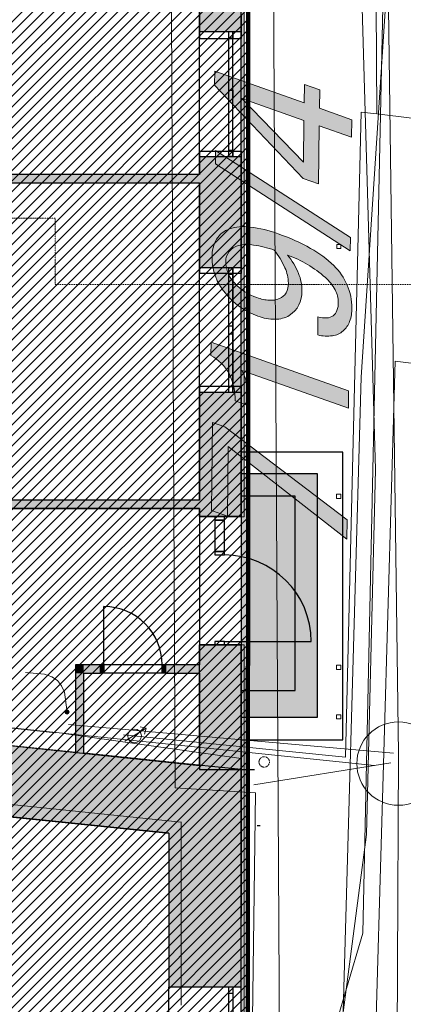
# Model space of a CAD drawing. Header units: millimetres. Extents: x -44464 to 876817, y -113448 to 101820.
# Tile 10 of 21: x -2980 to 1624, y 5115 to 16938. Entities that reach past the tile are written whole.
import ezdxf

# ---------------------------------------------------------------- set-up
doc = ezdxf.new("R2010")
doc.units = ezdxf.units.MM
doc.header["$MEASUREMENT"] = 0
doc.linetypes.add('Čerchovaná M', pattern=[4.5, 2.5, -0.85, 0.3, -0.85])
doc.linetypes.add('Čerchovaná S', pattern=[3.5, 1.5, -0.85, 0.3, -0.85])
for name, color, linetype in [('1._POHLED ZÁPADNÍ_2_2D prvky - obecné', 7, 'Continuous'), ('1._POHLED ZÁPADNÍ_2_Bourané_2D prvky - obecné', 7, 'Continuous'), ('1._POHLED ZÁPADNÍ_2_Bourané_3D prvky fasada stavajici', 7, 'Continuous'), ('1._POHLED ZÁPADNÍ_2_Bourané_Konstrukce - nenosné', 7, 'Continuous'), ('1._POHLED ZÁPADNÍ_2_Bourané_Konstrukce - nosné', 7, 'Continuous'), ('1._POHLED ZÁPADNÍ_2_Bourané_TZB - kanalizace', 7, 'Continuous'), ('1._POHLED ZÁPADNÍ_2_Bourané_Výplně - Povrchové', 7, 'Continuous'), ('1._POHLED ZÁPADNÍ_2_Bourané_Výplně – Řezové', 7, 'Continuous'), ('1._POHLED ZÁPADNÍ_2_BT_ortho', 7, 'Continuous'), ('1._POHLED ZÁPADNÍ_2_Konstrukce - nosné', 7, 'Continuous'), ('1._POHLED ZÁPADNÍ_2_Kresby a obrázky', 7, 'Continuous'), ('1._POHLED ZÁPADNÍ_2_POV', 7, 'Continuous'), ('1._POHLED ZÁPADNÍ_2_Situace - terén', 7, 'Continuous'), ('1._POHLED ZÁPADNÍ_2_TZB - elektroinstalace', 7, 'Continuous'), ('1._POHLED ZÁPADNÍ_2_TZB - kanalizace', 7, 'Continuous'), ('1._POHLED ZÁPADNÍ_2_TZB - voda', 7, 'Continuous'), ('1._POHLED ZÁPADNÍ_2_Výplně - Povrchové', 7, 'Continuous'), ('1._POHLED ZÁPADNÍ_2_Výplně – Řezové', 7, 'Continuous'), ('1._POHLED ZÁPADNÍ_2_Značky - řezy', 7, 'Continuous')]:
    doc.layers.add(name, color=color, linetype=linetype)
doc.linetypes.add('Elektřina - Elektrické vedení NN', pattern='A,0,[6,C.4 Situační výkres POV1.Shx,S=0.238095,R=0,X=0,Y=0.001199],-33,0', length=33)
doc.linetypes.add('Elektřina - Sdělovací kabely - CETIN', pattern='A,0,[7,C.4 Situační výkres POV1.Shx,S=0.238095,R=0,X=0,Y=-3.25261e-19],-33,0', length=33)
doc.linetypes.add('kanalizace - dešťová', pattern='A,0,[3,C.4 Situační výkres POV1.Shx,S=0.251701,R=0,X=-0.001714,Y=0],-33,0', length=33)
doc.linetypes.add('kanalizace - jednotná', pattern='A,0,[4,C.4 Situační výkres POV1.Shx,S=0.587302,R=0,X=-0.004,Y=0],-78,0', length=78)
doc.linetypes.add('kanalizace - splašková', pattern='A,0,[10,C.4 Situační výkres POV1.Shx,S=0.146825,R=0,X=-0.001,Y=0],-21,0', length=21)
doc.linetypes.add('vodovod - pitná voda', pattern='A,0,[2,C.4 Situační výkres POV1.Shx,S=0.238662,R=0,X=-7.14286e-05,Y=-0.0005],-33,0', length=33)

msp = doc.modelspace()

# ---------------------------------------------------------------- hatches: boundary and pattern name
at = {"layer": '1._POHLED ZÁPADNÍ_2_Bourané_Výplně - Povrchové', "linetype": 'Continuous', "lineweight": 0, "true_color": 0xfefefe}
msp.add_hatch(color=7, dxfattribs=at).paths.add_polyline_path([(-322, 8564), (593, 8564), (593, 11485), (-322, 11485)])
at = {"layer": '1._POHLED ZÁPADNÍ_2_Bourané_Výplně – Řezové', "linetype": 'Continuous', "lineweight": 0, "true_color": 0xfdfbad}
msp.add_hatch(color=51, dxfattribs=at).paths.add_polyline_path([(-322, 10972), (-822, 10972), (-822, 10970), (-322, 10970)])
at = {"layer": '1._POHLED ZÁPADNÍ_2_Bourané_Výplně – Řezové', "linetype": 'Continuous', "lineweight": 13}
for points in [[(-2212, 9090), (-2312, 9190), (-2312, 9090)], [(-2312, 9190), (-2212, 9090), (-2212, 9190)], [(-2212, 9090), (-2011, 9090), (-2011, 9190), (-2212, 9190)], [(-1231, 9090), (-822, 9090), (-822, 9190), (-1231, 9190)], [(-2312, 9090), (-2312, 8139), (-2212, 8129), (-2212, 9090)], [(-6437, 7859), (-6452, 7712), (-1192, 7169), (-1192, 7318)], [(-1192, 7318), (-1192, 7169), (-1040, 7302)], [(-1192, 7169), (-1042, 7153), (-1040, 7302)], [(-1192, 7169), (-1192, 6155), (-1042, 6155), (-1042, 7153)], [(-322, 6155), (-1192, 6155), (-1192, 5320), (-322, 5320)]]:
    msp.add_hatch(color=254, dxfattribs=at).paths.add_polyline_path(points)
at = {"layer": '1._POHLED ZÁPADNÍ_2_Kresby a obrázky', "linetype": 'Continuous', "lineweight": 20, "true_color": 0x0080c0}
h = msp.add_hatch(color=142, dxfattribs=at)
h.paths.add_polyline_path([(-639, 16318), (-641, 16153), (424, 15032), (608, 14967), (616, 15664), (1004, 15527), (1006, 15737), (618, 15874), (621, 16094), (437, 16159), (435, 15939)])
h.paths.add_polyline_path([(426, 15228), (-313, 15991), (432, 15729)], flags=0)
for points in [[(-629, 15369), (-631, 15208), (988, 14163), (990, 14324)], [(968, 12483), (-684, 13066), (-686, 12905, -0.146493), (-466, 12688, -0.125765), (-396, 12360), (-232, 12302, 0.049544), (-250, 12541, 0.075099), (-312, 12725), (966, 12274)], [(-520, 12048), (-667, 12100), (-679, 11044), (-487, 10976), (-477, 11812), (948, 10699), (950, 10934)]]:
    msp.add_hatch(color=142, dxfattribs=at).paths.add_polyline_path(points)
h = msp.add_hatch(color=142, dxfattribs=at)
h.paths.add_polyline_path([(-672, 14085, 0.175825), (-514, 13657, 0.13761), (-121, 13378, 0.09035), (87, 13340, 0.129033), (256, 13386, 0.261953), (408, 13678, 0.098003), (366, 13892, 0.071499), (235, 14112, -0.091462), (689, 13842, -0.083868), (806, 13693, -0.123393), (844, 13544, -0.0897), (828, 13445, -0.145212), (782, 13383, -0.136606), (706, 13357, -0.079778), (600, 13368), (598, 13152, 0.092836), (774, 13142, 0.143363), (902, 13200, 0.120369), (980, 13314, 0.089298), (1008, 13473, 0.200935), (790, 13985, 0.067888), (512, 14192, 0.04475), (123, 14366, 0.059579), (-215, 14448, 0.113995), (-464, 14425, 0.169064), (-618, 14303, 0.134897)])
h.paths.add_polyline_path([(-402, 13776, -0.188356), (-508, 14032, -0.337), (-356, 14226, -0.096629), (-173, 14232, -0.04966), (75, 14171, -0.061886), (203, 13959, -0.104119), (245, 13773, -0.129212), (217, 13657, -0.160141), (137, 13588, -0.114051), (17, 13568, -0.073844), (-132, 13600, -0.125193)], flags=0)
at = {"layer": '1._POHLED ZÁPADNÍ_2_POV', "linetype": 'Continuous', "lineweight": 20, "true_color": 0xffaaaa}
h = msp.add_hatch(dxfattribs=at)
h.set_pattern_fill('Izolace___tvárnice_0002', color=21, style=0, pattern_type=2)
h.set_pattern_definition([(45, (-7e-12, 0), (-63.6396, 63.6396), [])])
h.paths.add_polyline_path([(-10906, 18690), (-10971, 9084), (-20311, 10010), (-20482, 120), (-242, 270), (-238, 17796)])
at = {"layer": '1._POHLED ZÁPADNÍ_2_POV', "linetype": 'Continuous', "lineweight": 20, "true_color": 0xff6600}
msp.add_hatch(color=30, dxfattribs=at).paths.add_polyline_path([(-2437, 8624), (-2435, 8615), (-2430, 8607), (-2422, 8601), (-2412, 8599), (-2403, 8601), (-2395, 8607), (-2389, 8615), (-2387, 8624), (-2389, 8634), (-2395, 8642), (-2403, 8647), (-2412, 8649), (-2422, 8647), (-2430, 8642), (-2435, 8634)])
at = {"layer": '1._POHLED ZÁPADNÍ_2_Výplně - Povrchové', "linetype": 'Continuous', "lineweight": 0, "true_color": 0xfefefe}
msp.add_hatch(color=7, dxfattribs=at).paths.add_polyline_path([(-322, 8882), (327, 8882), (327, 11215), (-322, 11215)])
at = {"layer": '1._POHLED ZÁPADNÍ_2_Výplně – Řezové', "linetype": 'Continuous', "lineweight": 0, "true_color": 0xffffff}
for points in [[(-284, 17970), (-322, 17970), (-322, 10970), (-284, 10970)], [(-322, 9430), (-322, 312), (-284, 312), (-284, 9430)], [(-2011, 9190), (-2011, 9090), (-1971, 9090), (-1971, 9190)], [(-1231, 9090), (-1231, 9190), (-1271, 9190), (-1271, 9090)]]:
    msp.add_hatch(color=7, dxfattribs=at).paths.add_polyline_path(points)
at = {"layer": '1._POHLED ZÁPADNÍ_2_Výplně – Řezové', "linetype": 'Continuous', "lineweight": 13}
for points in [[(-322, 17397), (-822, 17397), (-822, 16790), (-322, 16790)], [(-822, 13960), (-322, 13960), (-322, 15290), (-822, 15290)], [(-3816, 14980), (-822, 14980), (-822, 15080), (-3816, 15080)], [(-322, 12460), (-822, 12460), (-822, 10972), (-322, 10972)], [(-4384, 11070), (-822, 11070), (-822, 11170), (-4384, 11170)], [(-822, 7934), (-322, 7934), (-322, 9430), (-822, 9430)], [(-6365, 8557), (-6437, 7859), (-1192, 7318), (-1192, 8023)], [(-1192, 8023), (-1192, 7318), (-1040, 7302), (-322, 7934)], [(-322, 7228), (-322, 7934), (-1040, 7302)], [(-1040, 7302), (-1042, 7153), (-322, 7079), (-322, 7228)], [(-1042, 6155), (-322, 6155), (-322, 7079), (-1042, 7153)]]:
    msp.add_hatch(color=254, dxfattribs=at).paths.add_polyline_path(points)

# ---------------------------------------------------------------- linework, layer by layer
at = {"layer": '1._POHLED ZÁPADNÍ_2_2D prvky - obecné', "color": 7, "linetype": 'Continuous', "lineweight": 25}
for p, q in [((-5844, 8513), (-822, 7982)), ((-1042, 7302), (-1040, 7302)), ((-1042, 7302), (-1042, 7302))]:
    msp.add_line(p, q, dxfattribs=at)
at = {"layer": '1._POHLED ZÁPADNÍ_2_2D prvky - obecné', "color": 7, "linetype": 'Continuous', "lineweight": 13}
for p in [(-6437, 7859), (-1042, 5105)]:
    msp.add_line(p, (-1042, 7302), dxfattribs=at)
at = {"layer": '1._POHLED ZÁPADNÍ_2_Bourané_2D prvky - obecné', "color": 7, "linetype": 'Continuous', "lineweight": 25}
msp.add_line((-1192, 7169), (-6452, 7712), dxfattribs=at)
at = {"layer": '1._POHLED ZÁPADNÍ_2_Bourané_2D prvky - obecné', "color": 7, "linetype": 'Continuous', "lineweight": 13}
msp.add_line((-1192, 1200), (-1192, 5255), dxfattribs=at)
at = {"layer": '1._POHLED ZÁPADNÍ_2_Bourané_3D prvky fasada stavajici', "color": 8, "linetype": 'Čerchovaná M', "lineweight": 13, "flags": 128}
msp.add_lwpolyline([(17, 8021, -1), (-108, 8029, -1)], format="xyb", close=True, dxfattribs=at)
at = {"layer": '1._POHLED ZÁPADNÍ_2_Bourané_Konstrukce - nenosné', "color": 1, "linetype": 'Continuous', "lineweight": 20, "flags": 128}
for points in [[(825, 14189), (875, 14189), (875, 14239), (825, 14239)], [(823, 11190), (873, 11190), (873, 11240), (823, 11240)], [(823, 9135), (873, 9135), (873, 9185), (823, 9185)], [(823, 8542), (873, 8542), (873, 8592), (823, 8592)]]:
    msp.add_lwpolyline(points, close=True, dxfattribs=at)
at = {"layer": '1._POHLED ZÁPADNÍ_2_Bourané_Konstrukce - nenosné', "color": 7, "linetype": 'Continuous', "lineweight": 25, "flags": 128}
for points in [[(-322, 8289), (897, 8289), (897, 11743), (-322, 11743)], [(-322, 8564), (593, 8564), (593, 11485), (-322, 11485)], [(-322, 8882), (327, 8882), (327, 11215), (-322, 11215)]]:
    msp.add_lwpolyline(points, close=True, dxfattribs=at)
at = {"layer": '1._POHLED ZÁPADNÍ_2_Bourané_Konstrukce - nenosné', "color": 7, "linetype": 'Continuous', "lineweight": 13, "flags": 128}
msp.add_lwpolyline([(-322, 8564), (593, 8564), (593, 11485), (-322, 11485)], close=True, dxfattribs=at)
at = {"layer": '1._POHLED ZÁPADNÍ_2_Bourané_Konstrukce - nosné', "color": 7, "linetype": 'Continuous', "lineweight": 25}
for p, q in [((-822, 15290), (-822, 16790)), ((-472, 16790), (-822, 16790)), ((-422, 16790), (-472, 16790)), ((-422, 16790), (-472, 16790)), ((-472, 16715), (-472, 16790)), ((-422, 16790), (-422, 16715)), ((-322, 16790), (-422, 16790)), ((-422, 15297), (-422, 16790)), ((-322, 15290), (-322, 16790)), ((-422, 16715), (-472, 16715)), ((-472, 15297), (-472, 16715)), ((-472, 16040), (-472, 16090)), ((-472, 16090), (-422, 16090)), ((-422, 16090), (-422, 16040)), ((-472, 15990), (-472, 16040)), ((-472, 15365), (-472, 15990)), ((-422, 16040), (-422, 15990)), ((-472, 15290), (-822, 15290)), ((-472, 15290), (-472, 15365)), ((-472, 15365), (-422, 15365)), ((-422, 15290), (-472, 15290)), ((-422, 15290), (-472, 15290)), ((-422, 15365), (-422, 15290)), ((-322, 15290), (-422, 15290)), ((-822, 12460), (-822, 13960)), ((-472, 13960), (-822, 13960)), ((-472, 13885), (-472, 13960)), ((-422, 13960), (-472, 13960)), ((-422, 13960), (-472, 13960)), ((-422, 13960), (-422, 13885)), ((-322, 13960), (-422, 13960)), ((-422, 12460), (-422, 13954)), ((-322, 12460), (-322, 13960)), ((-422, 13885), (-472, 13885)), ((-472, 13260), (-472, 13885)), ((-472, 12460), (-472, 13879)), ((-422, 13885), (-422, 13260)), ((-472, 13210), (-472, 13260)), ((-472, 13260), (-422, 13260)), ((-422, 13260), (-422, 13210)), ((-472, 13160), (-472, 13210)), ((-422, 13160), (-472, 13160)), ((-472, 12535), (-472, 13160)), ((-422, 13210), (-422, 13160)), ((-422, 13160), (-422, 12535)), ((-472, 12460), (-472, 12535)), ((-472, 12535), (-422, 12535)), ((-422, 12535), (-422, 12460)), ((-472, 12460), (-822, 12460)), ((-422, 12460), (-472, 12460)), ((-422, 12460), (-472, 12460)), ((-322, 12460), (-422, 12460)), ((-822, 10970), (-822, 9430)), ((-637, 10970), (-822, 10970)), ((-637, 10970), (-637, 10930)), ((-522, 10970), (-637, 10970)), ((-522, 10970), (-637, 10970)), ((-522, 10970), (-637, 10970)), ((-637, 10930), (-522, 10930)), ((-522, 10930), (-522, 10970)), ((-322, 10970), (-522, 10970)), ((-322, 10970), (-322, 9430)), ((-637, 10550), (-637, 10510)), ((-522, 10550), (-637, 10550)), ((-522, 10510), (-522, 10550)), ((-637, 10510), (-522, 10510)), ((-1971, 9190), (-1971, 9890)), ((-522, 9470), (-637, 9470)), ((-637, 9470), (-637, 9430)), ((-522, 9430), (-522, 9470)), ((-522, 9470), (518, 9470)), ((-637, 9430), (-822, 9430)), ((-637, 9430), (-522, 9430)), ((-522, 9430), (-637, 9430)), ((-522, 9430), (-637, 9430)), ((-322, 9430), (-522, 9430)), ((-1231, 9190), (-2011, 9190)), ((-2011, 9090), (-2011, 9190)), ((-2011, 9190), (-1971, 9190)), ((-2011, 9090), (-2011, 9190)), ((-2011, 9090), (-2011, 9190)), ((-2011, 9090), (-2011, 9190)), ((-1971, 9190), (-1971, 9090)), ((-1271, 9090), (-1271, 9190)), ((-1271, 9190), (-1231, 9190)), ((-1231, 9090), (-1231, 9190)), ((-1231, 9190), (-1231, 9090)), ((-1231, 9090), (-1231, 9190)), ((-1231, 9090), (-1231, 9190)), ((-1231, 9090), (-2011, 9090)), ((-1971, 9090), (-2011, 9090)), ((-1231, 9090), (-1271, 9090)), ((-1192, 4150), (-1192, 5320)), ((-472, 5320), (-1192, 5320)), ((-472, 5245), (-472, 5320)), ((-422, 5320), (-472, 5320)), ((-422, 5320), (-472, 5320)), ((-422, 5245), (-472, 5245)), ((-472, 4785), (-472, 5245)), ((-422, 5320), (-422, 5245)), ((-322, 5320), (-422, 5320)), ((-422, 5245), (-422, 4785)), ((-322, 4150), (-322, 5320))]:
    msp.add_line(p, q, dxfattribs=at)
at = {"layer": '1._POHLED ZÁPADNÍ_2_Bourané_Konstrukce - nosné', "color": 92, "linetype": 'Continuous', "lineweight": 100, "true_color": 0x00d700, "flags": 128}
msp.add_lwpolyline([(-26678, 248), (-243, 418), (-239, 17943), (-10989, 18827)], dxfattribs=at)
at = {"layer": '1._POHLED ZÁPADNÍ_2_Bourané_Konstrukce - nosné', "color": 7, "linetype": 'Continuous', "lineweight": 25, "flags": 128}
for points in [[(-822, 17397), (-822, 16790)], [(-322, 16790), (-322, 16989)], [(-321, 16989), (-321, 16710)], [(-822, 16790), (-822, 16709)], [(-322, 16709), (-322, 16790)], [(-322, 16709), (-822, 16709)], [(-822, 15359), (-822, 15290)], [(-822, 15359), (-322, 15359)], [(-822, 15290), (-822, 15080)], [(-322, 15360), (-322, 13889)], [(-322, 15290), (-322, 15359)], [(-322, 13960), (-322, 15290)], [(-822, 14980), (-822, 13960)], [(-822, 13960), (-822, 13889)], [(-322, 13889), (-322, 13960)], [(-322, 13889), (-822, 13889)], [(-822, 12539), (-822, 12460)], [(-822, 12539), (-322, 12539)], [(-322, 12460), (-322, 12539)], [(-322, 12539), (-322, 10972)], [(-822, 12460), (-822, 11170)], [(-322, 10972), (-322, 12460)], [(-822, 11170), (-4384, 11170)], [(-4384, 11070), (-822, 11070)], [(-822, 11070), (-822, 10972)], [(-822, 10972), (-822, 10970)], [(-322, 10970), (-822, 10970)], [(-322, 10970), (-322, 10972)], [(-822, 9432), (-322, 9432)], [(-822, 9430), (-822, 9190)], [(-322, 9432), (-322, 7934)], [(-322, 7934), (-322, 9430)], [(-2312, 9190), (-2312, 9090)], [(-2011, 9190), (-2312, 9190)], [(-822, 9190), (-1231, 9190)], [(-2312, 9090), (-2312, 8139)], [(-2212, 9090), (-2011, 9090)], [(-2212, 8129), (-2212, 9090)], [(-1231, 9090), (-822, 9090)], [(-822, 9090), (-822, 7934)], [(-2312, 8139), (-6365, 8557)], [(-1192, 8023), (-2212, 8129)], [(-322, 7934), (-1192, 8023)], [(-822, 7934), (-322, 7934)], [(-322, 6155), (-322, 7934)], [(-322, 7934), (-322, 6155)], [(-322, 7934), (-162, 7934)], [(-6452, 7712), (-1192, 7169)], [(-92, 7256), (-129, 7256)], [(-92, 7256), (-129, 7256)], [(-1192, 7169), (-1192, 6155)], [(-1192, 7153), (-1192, 5320)], [(-322, 5320), (-322, 6155)], [(-322, 5320), (-1192, 5320)]]:
    msp.add_lwpolyline(points, dxfattribs=at)
at = {"layer": '1._POHLED ZÁPADNÍ_2_Bourané_Konstrukce - nosné', "color": 7, "linetype": 'Continuous', "lineweight": 13, "flags": 128}
for points in [[(-422, 16790), (-472, 16790), (-472, 16715), (-422, 16715)], [(-422, 15372), (-472, 15372), (-472, 15297), (-422, 15297)], [(-422, 13954), (-472, 13954), (-472, 13879), (-422, 13879)], [(-422, 12535), (-472, 12535), (-472, 12460), (-422, 12460)]]:
    msp.add_lwpolyline(points, close=True, dxfattribs=at)
at = {"layer": '1._POHLED ZÁPADNÍ_2_Bourané_Konstrukce - nosné', "color": 7, "linetype": 'Continuous', "lineweight": 25, "flags": 128}
msp.add_lwpolyline([(-637, 10930), (-637, 10550), (-522, 10550), (-522, 10930)], close=True, dxfattribs=at)
at = {"layer": '1._POHLED ZÁPADNÍ_2_Bourané_Konstrukce - nosné', "color": 7, "linetype": 'Continuous', "lineweight": 25}
for centre, radius in [((-522, 9470), 1040), ((-1971, 9190), 700)]:
    msp.add_arc(centre, radius, 0, 90, dxfattribs=at)
at = {"layer": '1._POHLED ZÁPADNÍ_2_Bourané_TZB - kanalizace', "color": 8, "linetype": 'kanalizace - dešťová', "lineweight": 20}
msp.add_line((-9071, 9049), (1280, 7984), dxfattribs=at)
at = {"layer": '1._POHLED ZÁPADNÍ_2_Bourané_TZB - kanalizace', "color": 8, "linetype": 'kanalizace - dešťová', "lineweight": 20, "flags": 128}
msp.add_lwpolyline([(-170, 7750), (1476, 8015)], dxfattribs=at)
at = {"layer": '1._POHLED ZÁPADNÍ_2_BT_ortho', "color": 142, "linetype": 'Continuous', "lineweight": 20, "true_color": 0x0080c0, "flags": 128}
for points in [[(-184, 31159), (543, 25364), (1389, 17653), (1137, 5967), (-234, 1319)], [(-234, 1319), (-149, 7655), (-1115, 7714), (-1163, 17864)]]:
    msp.add_lwpolyline(points, dxfattribs=at)
for points in [[(621, 16094), (618, 15874), (1006, 15737), (1004, 15527), (616, 15664), (608, 14967), (424, 15032), (-641, 16153), (-639, 16318), (435, 15939), (437, 16159)], [(432, 15729), (-313, 15991), (426, 15228)], [(-629, 15369), (990, 14324), (988, 14163), (-631, 15208)], [(-520, 12048), (950, 10934), (948, 10699), (-477, 11812), (-487, 10976), (-679, 11044), (-667, 12100)]]:
    msp.add_lwpolyline(points, close=True, dxfattribs=at)
for points in [[(235, 14112, -0.071499), (366, 13892, -0.098003), (408, 13678, -0.261953), (256, 13386, -0.129033), (87, 13340, -0.09035), (-121, 13378, -0.13761), (-514, 13657, -0.175825), (-672, 14085, -0.134897), (-618, 14303, -0.169064), (-464, 14425, -0.113995), (-215, 14448, -0.059579), (123, 14366, -0.04475), (512, 14192, -0.067888), (790, 13985, -0.200935), (1008, 13473, -0.089298), (980, 13314, -0.120369), (902, 13200, -0.143363), (774, 13142, -0.092836), (598, 13152), (600, 13368, 0.079778), (706, 13357, 0.136606), (782, 13383, 0.145212), (828, 13445, 0.0897), (844, 13544, 0.123393), (806, 13693, 0.083868), (689, 13842, 0.091462)], [(75, 14171, 0.04966), (-173, 14232, 0.096629), (-356, 14226, 0.337), (-508, 14032, 0.188356), (-402, 13776, 0.125193), (-132, 13600, 0.073844), (17, 13568, 0.114051), (137, 13588, 0.160141), (217, 13657, 0.129212), (245, 13773, 0.104119), (203, 13959, 0.061886)], [(968, 12483), (966, 12274), (-312, 12725, -0.075099), (-250, 12541, -0.049544), (-232, 12302), (-396, 12360, 0.125765), (-466, 12688, 0.146493), (-686, 12905), (-684, 13066)]]:
    msp.add_lwpolyline(points, format="xyb", close=True, dxfattribs=at)
at = {"layer": '1._POHLED ZÁPADNÍ_2_Konstrukce - nosné', "color": 7, "linetype": 'Continuous', "lineweight": 25}
for p, q in [((-322, 16790), (-321, 17970)), ((-822, 16790), (-822, 17397)), ((-472, 16790), (-822, 16790)), ((-422, 16790), (-472, 16790)), ((-322, 16790), (-422, 16790)), ((-822, 15080), (-822, 15293)), ((-472, 15290), (-822, 15290)), ((-422, 15290), (-472, 15290)), ((-322, 15290), (-422, 15290)), ((-322, 13960), (-322, 15290)), ((-822, 13963), (-822, 14980)), ((-472, 13960), (-822, 13960)), ((-422, 13960), (-472, 13960)), ((-322, 13960), (-422, 13960)), ((-822, 11170), (-822, 12500)), ((-472, 12460), (-822, 12460)), ((-422, 12460), (-472, 12460)), ((-322, 12460), (-422, 12460)), ((-322, 10972), (-322, 12460)), ((-822, 11170), (-5849, 11170)), ((-822, 11070), (-5849, 11070)), ((-822, 10972), (-822, 11070)), ((-637, 10972), (-822, 10972)), ((-522, 10972), (-637, 10972)), ((-322, 10972), (-522, 10972)), ((-822, 7982), (-822, 9432)), ((-637, 9430), (-822, 9430)), ((-522, 9430), (-637, 9430)), ((-322, 9430), (-522, 9430)), ((-322, 6155), (-322, 9432))]:
    msp.add_line(p, q, dxfattribs=at)
at = {"layer": '1._POHLED ZÁPADNÍ_2_Konstrukce - nosné', "color": 7, "linetype": 'Continuous', "lineweight": 25, "flags": 128}
for points in [[(-822, 15080), (-3816, 15080)], [(-3816, 14980), (-822, 14980)]]:
    msp.add_lwpolyline(points, dxfattribs=at)
at = {"layer": '1._POHLED ZÁPADNÍ_2_POV', "color": 7, "linetype": 'Continuous', "lineweight": 35, "flags": 128}
msp.add_lwpolyline([(-10906, 18690), (-238, 17796), (-242, 270), (-20482, 120), (-20311, 10010), (-10971, 9084)], close=True, dxfattribs=at)
at = {"layer": '1._POHLED ZÁPADNÍ_2_POV', "color": 5, "linetype": 'kanalizace - splašková', "lineweight": 25, "flags": 128}
msp.add_lwpolyline([(-18456, 9983), (-18357, 12521), (-9909, 11619), (-9680, 11335), (-9816, 9408), (-9591, 9130), (-2551, 8378)], dxfattribs=at)
at = {"layer": '1._POHLED ZÁPADNÍ_2_POV', "color": 30, "linetype": 'Continuous', "lineweight": 20, "true_color": 0xff6600, "flags": 128}
msp.add_lwpolyline([(-2413, 8649), (-2442, 8862), (-2477, 8940), (-2527, 9001), (-2595, 9046), (-2681, 9077), (-2912, 9100)], dxfattribs=at)
at = {"layer": '1._POHLED ZÁPADNÍ_2_POV', "color": 8, "linetype": 'kanalizace - splašková', "lineweight": 13, "flags": 128}
msp.add_lwpolyline([(-2449, 8367), (-322, 8068)], dxfattribs=at)
at = {"layer": '1._POHLED ZÁPADNÍ_2_POV', "color": 30, "linetype": 'Continuous', "lineweight": 20, "true_color": 0xff6600}
msp.add_circle((-2412, 8624), 25, dxfattribs=at)
at = {"layer": '1._POHLED ZÁPADNÍ_2_Situace - terén', "color": 8, "linetype": 'Continuous', "lineweight": 13, "flags": 128}
for points in [[(-284, 17970), (-284, 10970), (-322, 10970), (-322, 17970)], [(-322, 9430), (-284, 9430), (-284, 312), (-322, 312)]]:
    msp.add_lwpolyline(points, close=True, dxfattribs=at)
at = {"layer": '1._POHLED ZÁPADNÍ_2_TZB - elektroinstalace', "color": 8, "linetype": 'Elektřina - Elektrické vedení NN', "lineweight": 20, "flags": 128}
for points in [[(-845, 33295), (901, 26571), (-7206, 26363), (-7202, 26164), (-7197, 25964), (965, 26174), (1477, 18146), (1119, 12646), (865, 3760), (10, -13), (-2641, 90), (-16215, -64), (-16356, 222)], [(19566, 14168), (15723, 13894), (11396, 13485), (2674, 12694), (1525, 12836), (1263, 3710), (327, -425), (-2647, -310), (-16616, -468), (-16613, 191)]]:
    msp.add_lwpolyline(points, dxfattribs=at)
at = {"layer": '1._POHLED ZÁPADNÍ_2_TZB - elektroinstalace', "color": 8, "linetype": 'Elektřina - Sdělovací kabely - CETIN', "lineweight": 20, "flags": 128}
for points in [[(-10402, -198), (168, -319), (61, 18128), (-86, 29288), (-285, 31478), (-928, 33295)], [(-16371, -941), (-10437, -919), (-474, -674), (-66, -303), (268, 166), (1183, 7154), (1292, 11537), (1103, 18053), (677, 26395)]]:
    msp.add_lwpolyline(points, dxfattribs=at)
at = {"layer": '1._POHLED ZÁPADNÍ_2_TZB - kanalizace', "color": 8, "linetype": 'kanalizace - jednotná', "lineweight": 20, "flags": 128}
for points in [[(-486, 33295), (1301, 27844), (1567, 8117)], [(1567, 8117), (1520, -2095)]]:
    msp.add_lwpolyline(points, dxfattribs=at)
at = {"layer": '1._POHLED ZÁPADNÍ_2_TZB - kanalizace', "color": 8, "linetype": 'kanalizace - splašková', "lineweight": 20, "flags": 128}
msp.add_lwpolyline([(-2394, 8475), (1506, 8132)], dxfattribs=at)
at = {"layer": '1._POHLED ZÁPADNÍ_2_TZB - kanalizace', "color": 8, "linetype": 'Continuous', "lineweight": 20}
msp.add_circle((1566, 8005), 500, dxfattribs=at)
at = {"layer": '1._POHLED ZÁPADNÍ_2_TZB - voda', "color": 8, "linetype": 'Continuous', "lineweight": 20}
msp.add_line((-1719, 8273), (-1464, 8429), dxfattribs=at)
at = {"layer": '1._POHLED ZÁPADNÍ_2_TZB - voda', "color": 8, "linetype": 'Continuous', "lineweight": 13}
for q in [(-1533, 8445), (-1481, 8360)]:
    msp.add_line((-1464, 8429), q, dxfattribs=at)
at = {"layer": '1._POHLED ZÁPADNÍ_2_TZB - voda', "color": 8, "linetype": 'vodovod - pitná voda', "lineweight": 20, "flags": 128}
for points in [[(3252, 15578), (1727, 15756), (1306, 15806), (1246, 25589), (396, 29157), (-941, 33295)], [(1306, 15806), (1120, 15828), (929, 8083), (-1734, 8350)]]:
    msp.add_lwpolyline(points, dxfattribs=at)
at = {"layer": '1._POHLED ZÁPADNÍ_2_TZB - voda', "color": 8, "linetype": 'Continuous', "lineweight": 20}
msp.add_circle((-1602, 8337), 82.1, dxfattribs=at)
at = {"layer": '1._POHLED ZÁPADNÍ_2_Značky - řezy', "color": 154, "linetype": 'Čerchovaná S', "lineweight": 13}
for p, q in [((-25822, 14554), (-2556, 14554)), ((-2556, 14554), (-2556, 13758)), ((-2556, 13758), (2383, 13758))]:
    msp.add_line(p, q, dxfattribs=at)

doc.saveas('drawing.dxf')
